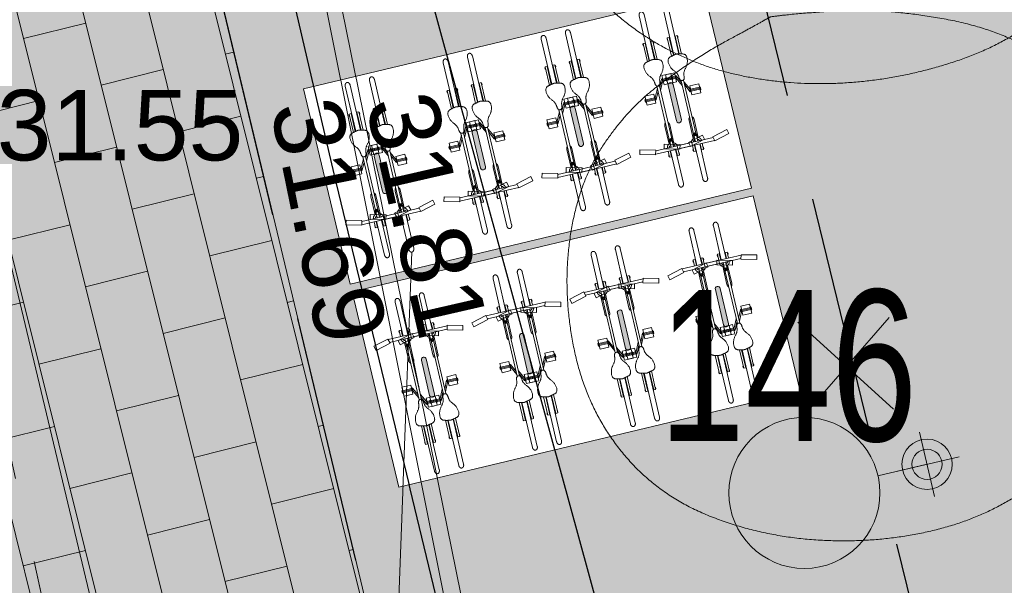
# Model space of a CAD drawing. Header units: metres. Extents: x 738076 to 738809, y 6589688 to 6590318.
# Tile 69 of 188: x 738424 to 738434, y 6589988 to 6589994. Entities that reach past the tile are written whole.
import ezdxf

# ---------------------------------------------------------------- set-up
doc = ezdxf.new("R2010")
doc.units = ezdxf.units.M
doc.linetypes.add('KATASTRIPIIR', pattern=[7, 4, -0.9999999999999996, 0.9999999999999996, -0.9999999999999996])
doc.linetypes.add('Kriipsjoon', pattern=[3.527298, 2.4692356, -1.0580624])
for name, color, linetype, lineweight in [('_DE (2D)', 7, 'Continuous', 5), ('_GE (2D)', 7, 'Continuous', 5), ('_MA-joon kool (2D)', 7, 'Continuous', 5), ('_MA-pind kool (2D)', 7, 'Continuous', 5), ('_MA-v2ikevorm kool (2D)', 7, 'Continuous', 5), ('MA-MA  TEKST kool', 7, 'Continuous', 9), ('None', 7, 'Continuous', 5)]:
    doc.layers.add(name, color=color, linetype=linetype, lineweight=lineweight)
for name, color, linetype, lineweight, true_color in [('DE-MA dendro Puittaim III', 7, 'Continuous', 18, 0x33cc00), ('DE-MA dendro Puunumber', 250, 'Continuous', 5, 0x333333), ('GE-korgus-EH2000', 7, 'Continuous', 5, 0x888888), ('GE-KTRASS', 7, 'Continuous', 5, 0x888888), ('GE-MPKAABEL', 7, 'Continuous', 5, 0x888888), ('GE-PIIR', 7, 'Continuous', 18, 0xcc6600), ('GE-TEE', 7, 'Continuous', 5, 0x888888), ('GE-VTRASS', 7, 'Continuous', 5, 0x888888), ('MA-haljastus murukate', 7, 'Continuous', 5, 0xb9ceac), ('MA-jalgrattahoidja', 7, 'Continuous', 5, 0x888888), ('MA-MA likvideeritav objekt', 1, 'Continuous', 9, 0xff0000), ('MA-playtop kate', 7, 'Continuous', 5, 0x888888), ('MA-tee graniitplaat 300xvaba mm. helehall', 7, 'Continuous', 5, 0x636466), ('MA-teraslehest katendiääris 4x100', 7, 'Kriipsjoon', 25, 0x6c3f99), ('MA-teraslehest katendiääris 4x50', 6, 'Kriipsjoon', 25, 0xff00ff), ('MA-välisvalgusti', 7, 'Continuous', 5, 0x888888)]:
    doc.layers.add(name, color=color, linetype=linetype, lineweight=lineweight, true_color=true_color)
doc.styles.add('Arial', font='Arial')
doc.styles.add('Swis721 LtCn BT', font='Swis721 LtCn BT')
doc.linetypes.add('-K-', pattern='A,10,-0.8000000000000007,-1.308667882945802,["K",Arial,S=1.4,R=0,X=-1.308667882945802,Y=-0.6999999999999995],-0.8913321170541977,10,-3', length=26)
doc.linetypes.add('-V-', pattern='A,10,-0.8000000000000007,-1.308667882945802,["V",Arial,S=1.4,R=0,X=-1.308667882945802,Y=-0.6999999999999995],-0.8913321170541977,10,-3', length=26)
doc.linetypes.add('MP_KBL', pattern='A,0,[1,MP_KBL.shx,S=1,R=0,X=0,Y=-0.5000000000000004],-18.999', length=18.999)
pattern_1 = [(104, (0, 0), (-0.6161377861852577, -0.153620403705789), []), (-166, (0, 0), (0.3072408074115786, -1.232275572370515), [0.6349999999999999, -0.6349999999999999]), (-166, (-0.7697581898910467, 0.4625173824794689), (0.3072408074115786, -1.232275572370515), [0.6349999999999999, -0.6349999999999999])]

# ---------------------------------------------------------------- blocks, each defined once
blk = doc.blocks.new('Hardscape (2D)-6')
at = {"layer": 'MA-haljastus murukate', "color": 0, "flags": 1}
for tag in ['instanceID', 'prm0_value', 'prm1_value', 'prm2_value', 'prm3_value', 'prm4_value', 'prm5_value', 'prm6_value', 'prm7_value', 'prm8_value', 'prm0_name', 'prm0_type', 'prm2_name', 'prm2_type', 'prm3_name', 'prm3_type', 'prm6_name', 'prm6_type', 'prm8_name', 'prm8_type', 'prm1_name', 'prm1_type', 'prm4_name', 'prm4_type', 'prm5_name', 'prm5_type', 'prm7_name', 'prm7_type', 'IFC_UUID']:
    blk.add_attdef(tag, (-2153991.979184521, -6234753.477784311), '', height=0.00018, dxfattribs=at)
at = {"color": 255, "linetype": 'Continuous', "lineweight": 5, "transparency": 33554687}
blk.add_wipeout([(3.152624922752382, -13.1218456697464), (15.134775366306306, -15.614585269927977), (13.178311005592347, -7.186964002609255), (7.988109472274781, -2.8474138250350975), (7.470109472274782, -2.621413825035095), (6.918109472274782, -2.608413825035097), (5.395507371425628, -2.926060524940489), (5.27759164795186, -2.362190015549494), (0.8669124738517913, -3.28005040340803), (0.31253827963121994, -0.6322218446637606), (-7.0606809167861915, 0.9016234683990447), (-9.269709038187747, -9.720052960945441), (1.3575827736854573, -11.930785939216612), (2.4617187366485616, -6.623199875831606), (4.419798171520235, -7.030538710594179)], dxfattribs=at).dxf.layer = 'None'
blk = doc.blocks.new('Hardscape (2D)-49')
at = {"layer": 'MA-playtop kate', "color": 157, "transparency": 33554687}
blk.add_solid([(-0.01595075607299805, 0.06538424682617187), (-5.199694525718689, -1.158353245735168), (-5.459456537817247, 22.37931603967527), (-11.12315632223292, 23.55720892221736)], dxfattribs=at)
blk.add_solid([(-0.01595075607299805, 0.06538424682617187), (-5.199694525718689, -1.158353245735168), (-5.459456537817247, 22.37931603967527), (-11.12315632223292, 23.55720892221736)], dxfattribs=at)
at = {"layer": 'MA-playtop kate', "color": 0, "flags": 1}
for tag in ['instanceID', 'prm0_value', 'prm1_value', 'prm2_value', 'prm3_value', 'prm4_value', 'prm5_value', 'prm6_value', 'prm7_value', 'prm8_value', 'prm0_name', 'prm0_type', 'prm2_name', 'prm2_type', 'prm3_name', 'prm3_type', 'prm6_name', 'prm6_type', 'prm8_name', 'prm8_type', 'prm1_name', 'prm1_type', 'prm4_name', 'prm4_type', 'prm5_name', 'prm5_type', 'prm7_name', 'prm7_type', 'IFC_UUID']:
    blk.add_attdef(tag, (-2153990.214626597, -6234773.483610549), '', height=0.00018, dxfattribs=at)
blk = doc.blocks.new('Hardscape (2D)-50')
at = {"layer": 'MA-tee graniitplaat 300xvaba mm. helehall', "linetype": 'Continuous', "lineweight": 0, "true_color": 0xeeeeee, "transparency": 33554687}
blk.add_hatch(color=7, dxfattribs=at).paths.add_polyline_path([(0.01972210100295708, -0.01577983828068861), (1.6919838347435, 0.3844484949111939), (5.555993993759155, -15.76042632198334), (9.30541647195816, -14.85312827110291), (3.381915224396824, 9.862598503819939), (-2.644545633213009, 11.11624769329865)])
blk.add_hatch(color=7, dxfattribs=at).paths.add_polyline_path([(0.01972210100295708, -0.01577983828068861), (1.6919838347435, 0.3844484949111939), (5.555993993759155, -15.76042632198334), (9.30541647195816, -14.85312827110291), (3.381915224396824, 9.862598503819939), (-2.644545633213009, 11.11624769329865)])
at = {"layer": 'MA-tee graniitplaat 300xvaba mm. helehall', "linetype": 'Continuous', "lineweight": 5, "true_color": 0x636466, "transparency": 33554687}
h = blk.add_hatch(dxfattribs=at)
h.set_pattern_fill('graniitplaat 300xvaba_ helehall', color=251, style=0, pattern_type=2)
h.set_pattern_definition(pattern_1)
h.paths.add_polyline_path([(0.01972210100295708, -0.01577983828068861), (1.6919838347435, 0.3844484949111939), (5.555993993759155, -15.76042632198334), (9.30541647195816, -14.85312827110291), (3.381915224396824, 9.862598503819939), (-2.644545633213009, 11.11624769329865)])
h = blk.add_hatch(dxfattribs=at)
h.set_pattern_fill('graniitplaat 300xvaba_ helehall', color=251, style=0, pattern_type=2)
h.set_pattern_definition(pattern_1)
h.paths.add_polyline_path([(0.01972210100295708, -0.01577983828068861), (1.6919838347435, 0.3844484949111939), (5.555993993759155, -15.76042632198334), (9.30541647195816, -14.85312827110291), (3.381915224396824, 9.862598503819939), (-2.644545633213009, 11.11624769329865)])
at = {"layer": 'MA-tee graniitplaat 300xvaba mm. helehall', "transparency": 33554687, "flags": 128}
blk.add_lwpolyline([(0.01972210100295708, -0.01577983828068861), (1.6919838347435, 0.3844484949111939), (5.555993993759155, -15.76042632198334), (9.30541647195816, -14.85312827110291), (3.381915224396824, 9.862598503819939), (-2.644545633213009, 11.11624769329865)], close=True, dxfattribs=at)
blk.add_lwpolyline([(0.01972210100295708, -0.01577983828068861), (1.6919838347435, 0.3844484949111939), (5.555993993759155, -15.76042632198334), (9.30541647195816, -14.85312827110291), (3.381915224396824, 9.862598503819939), (-2.644545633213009, 11.11624769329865)], close=True, dxfattribs=at)
at = {"layer": 'MA-tee graniitplaat 300xvaba mm. helehall', "color": 0, "flags": 1}
for tag in ['instanceID', 'prm0_value', 'prm1_value', 'prm2_value', 'prm3_value', 'prm4_value', 'prm5_value', 'prm6_value', 'prm7_value', 'prm8_value', 'prm0_name', 'prm0_type', 'prm2_name', 'prm2_type', 'prm3_name', 'prm3_type', 'prm6_name', 'prm6_type', 'prm8_name', 'prm8_type', 'prm1_name', 'prm1_type', 'prm4_name', 'prm4_type', 'prm5_name', 'prm5_type', 'prm7_name', 'prm7_type', 'IFC_UUID']:
    blk.add_attdef(tag, (-2153996.241126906, -6234774.3909086), '', height=0.00018, dxfattribs=at)
blk = doc.blocks.new('Hardscape (2D)-51')
at = {"layer": 'MA-haljastus murukate', "color": 254, "true_color": 0xd9e6cf, "transparency": 33554687}
blk.add_solid([(-8.991887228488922, -1.699746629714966), (-12.52772280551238, 13.53397499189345), (-24.06044371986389, -5.248113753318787), (-29.50400103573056, 17.06574440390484)], dxfattribs=at)
blk.add_solid([(-8.991887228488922, -1.699746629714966), (-12.52772280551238, 13.53397499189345), (-24.06044371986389, -5.248113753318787), (-29.50400103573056, 17.06574440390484)], dxfattribs=at)
at = {"layer": 'MA-haljastus murukate', "color": 0, "flags": 1}
for tag in ['instanceID', 'prm0_value', 'prm1_value', 'prm2_value', 'prm3_value', 'prm4_value', 'prm5_value', 'prm6_value', 'prm7_value', 'prm8_value', 'prm0_name', 'prm0_type', 'prm2_name', 'prm2_type', 'prm3_name', 'prm3_type', 'prm6_name', 'prm6_type', 'prm8_name', 'prm8_type', 'prm1_name', 'prm1_type', 'prm4_name', 'prm4_type', 'prm5_name', 'prm5_type', 'prm7_name', 'prm7_type', 'IFC_UUID']:
    blk.add_attdef(tag, (-2153984.550978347, -6234772.259873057), '', height=0.00018, dxfattribs=at)
blk = doc.blocks.new('MA-pind kool (2D)')
at = {"layer": 'MA-haljastus murukate'}
blk.add_blockref('Hardscape (2D)-6', (-2153982.709475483, -6234737.863199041, -0.2), dxfattribs=at)
at = {"layer": 'MA-haljastus murukate', "transparency": 33554687}
blk.add_blockref('Hardscape (2D)-51', (-2153955.046977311, -6234767.011759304), dxfattribs=at)
at = {"layer": 'MA-playtop kate', "color": 7, "transparency": 33554687}
blk.add_blockref('Hardscape (2D)-49', (-2153979.091470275, -6234772.325257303, -0.2), dxfattribs=at)
at = {"layer": 'MA-tee graniitplaat 300xvaba mm. helehall', "transparency": 33554687}
blk.add_blockref('Hardscape (2D)-50', (-2153993.596581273, -6234758.630482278), dxfattribs=at)
blk = doc.blocks.new('jalgratta varikatus (2D)')
at = {"layer": 'MA-jalgrattahoidja', "transparency": 33554687, "flags": 128}
for points in [[(-2.056173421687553, 1.116214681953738), (2.038826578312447, 1.116214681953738), (2.038826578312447, -0.8786274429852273), (-2.056173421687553, -0.8786274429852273)], [(-2.056173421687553, -0.955570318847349), (2.038826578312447, -0.955570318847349), (2.038826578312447, -2.950412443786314), (-2.056173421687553, -2.950412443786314)]]:
    blk.add_lwpolyline(points, close=True, dxfattribs=at)
at = {"color": 255, "transparency": 33554559}
for points in [[(-2.056173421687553, 1.1162146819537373), (2.038826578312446, 1.1162146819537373), (2.038826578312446, -0.8786274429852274), (-2.056173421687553, -0.8786274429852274)], [(-2.056173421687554, -0.9555703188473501), (2.0388265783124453, -0.9555703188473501), (2.0388265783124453, -2.9504124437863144), (-2.056173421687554, -2.9504124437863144)]]:
    blk.add_wipeout(points, dxfattribs=at).dxf.layer = 'MA-jalgrattahoidja'
at = {"layer": 'MA-jalgrattahoidja', "transparency": 33554559, "flags": 128}
for points in [[(-2.056173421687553, 1.116214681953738), (2.038826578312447, 1.116214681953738), (2.038826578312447, -0.8786274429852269), (-2.056173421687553, -0.8786274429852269)], [(-2.056173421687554, -0.955570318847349), (2.038826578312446, -0.955570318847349), (2.038826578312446, -2.950412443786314), (-2.056173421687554, -2.950412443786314)]]:
    blk.add_lwpolyline(points, close=True, dxfattribs=at)
blk = doc.blocks.new('rattahoidja kaar300 (2D)')
at = {"layer": 'MA-jalgrattahoidja', "linetype": 'Continuous', "lineweight": 0, "transparency": 33554687}
h = blk.add_hatch(color=233, dxfattribs=at)
edge = h.paths.add_edge_path()
edge.add_arc((1.867123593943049e-18, 0), 0.02499999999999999, 90.00000000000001, 270)
edge.add_line((0, -0.02499999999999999), (0.36, -0.02499999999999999))
edge.add_arc((0.36, 0), 0.02499999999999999, 270, 450)
edge.add_line((0.36, 0.02499999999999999), (0, 0.02499999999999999))
at = {"layer": 'MA-jalgrattahoidja'}
for p, q in [((-0.2791599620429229, 0.3017262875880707), (-0.2405298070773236, 0.4533891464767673)), ((-0.2405298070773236, 0.4533891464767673), (-0.1958633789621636, 0.4420121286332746)), ((-0.2344935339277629, 0.2903492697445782), (-0.1958633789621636, 0.4420121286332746)), ((-0.2791599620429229, 0.3017262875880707), (-0.2344935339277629, 0.2903492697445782)), ((-0.2740263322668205, 0.3004186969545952), (-0.2740263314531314, -0.05324372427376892)), ((-0.2791599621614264, 0.05455131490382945), (-0.2405298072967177, 0.2062141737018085)), ((-0.243041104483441, 0.2925264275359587), (-0.2430411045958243, -0.04535145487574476)), ((-0.2405298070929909, 0.206214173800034), (-0.1958633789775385, 0.194837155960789)), ((0.2177641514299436, 0.2735547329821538), (0.2177641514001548, 0.1839953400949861)), ((0.3103358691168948, 0.2735547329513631), (0.2177641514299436, 0.2735547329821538)), ((0.2475321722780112, 0.2799221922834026), (0.2640500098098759, 0.2799221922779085)), ((0.2475321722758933, 0.2735547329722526), (0.2475321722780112, 0.2799221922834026)), ((0.2538666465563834, 0.183995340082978), (0.2538666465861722, 0.2735547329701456)), ((0.25743843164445, 0.2831059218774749), (0.2640500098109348, 0.2831059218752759)), ((0.25743843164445, 0.2831059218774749), (0.257438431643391, 0.2799221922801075)), ((0.2706615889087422, 0.2831059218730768), (0.2640500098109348, 0.2831059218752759)), ((0.2805678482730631, 0.2799221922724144), (0.2640500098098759, 0.2799221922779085)), ((0.2640500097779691, 0.1839953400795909), (0.2640500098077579, 0.2735547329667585)), ((0.2706615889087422, 0.2831059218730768), (0.2706615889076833, 0.2799221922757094)), ((0.2742333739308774, 0.1839953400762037), (0.2742333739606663, 0.2735547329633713)), ((0.2805678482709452, 0.2735547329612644), (0.2805678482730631, 0.2799221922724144)), ((0.3103358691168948, 0.2735547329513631), (0.310335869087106, 0.1839953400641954)), ((-0.6186538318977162, 0.1485547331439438), (-0.2740263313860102, 0.1485547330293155)), ((-0.6186538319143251, 0.09862023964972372), (-0.2740263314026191, 0.09862023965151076)), ((-0.3357853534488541, 0.1535547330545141), (-0.3357853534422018, 0.1735547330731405)), ((-0.3357853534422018, 0.1735547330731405), (-0.2740263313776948, 0.1735547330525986)), ((-0.3357853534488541, 0.1535547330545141), (-0.2740263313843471, 0.1535547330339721)), ((-0.3306226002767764, 0.1755303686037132), (-0.311960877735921, 0.1755303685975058)), ((-0.3306226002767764, 0.1755303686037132), (-0.3306226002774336, 0.1735547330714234)), ((-0.327361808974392, 0.1775060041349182), (-0.3152216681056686, 0.1775060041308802)), ((-0.327361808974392, 0.1775060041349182), (-0.3273618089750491, 0.1755303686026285)), ((-0.3273618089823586, 0.1535547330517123), (-0.3273618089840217, 0.1485547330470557)), ((-0.3273618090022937, 0.09362023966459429), (-0.3273618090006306, 0.0986202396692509)), ((-0.3152216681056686, 0.1775060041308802), (-0.3152216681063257, 0.1755303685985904)), ((-0.3152216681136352, 0.1535547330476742), (-0.3152216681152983, 0.1485547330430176)), ((-0.3152216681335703, 0.09362023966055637), (-0.3152216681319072, 0.09862023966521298)), ((-0.311960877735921, 0.1755303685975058), (-0.3119608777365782, 0.1735547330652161)), ((-0.2430411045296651, 0.153554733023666), (-0.2389273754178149, 0.1535547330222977)), ((-0.2430411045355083, 0.1359873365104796), (-0.1802711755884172, 0.1359873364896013)), ((-0.2430411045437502, 0.1112079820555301), (-0.1803009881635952, 0.1112079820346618)), ((-0.2344935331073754, 0.04317429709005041), (-0.1958633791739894, 0.1948371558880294)), ((-0.2277686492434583, 0.1422710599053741), (-0.2277686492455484, 0.1359873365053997)), ((-0.2277686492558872, 0.1049039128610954), (-0.2277686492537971, 0.1111876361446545)), ((-0.207875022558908, 0.1485547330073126), (-0.02392964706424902, 0.1485547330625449)), ((-0.207875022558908, 0.1485547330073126), (-0.2078750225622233, 0.13858748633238)), ((-0.1718305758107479, 0.1385874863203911), (-0.2078750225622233, 0.13858748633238)), ((-0.2078750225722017, 0.1085874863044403), (-0.2078750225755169, 0.0986202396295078)), ((-0.1718305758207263, 0.1085874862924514), (-0.2078750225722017, 0.1085874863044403)), ((-0.2078750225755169, 0.0986202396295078), (-0.02392964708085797, 0.09862023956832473)), ((-0.1633899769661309, 0.1359873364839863), (0.3790065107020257, 0.1359873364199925)), ((-0.1633601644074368, 0.1112079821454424), (0.3789785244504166, 0.1112079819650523)), ((0.310335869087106, 0.1839953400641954), (0.2177641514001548, 0.1839953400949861)), ((0.2475321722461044, 0.1839953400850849), (0.2475321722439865, 0.1776278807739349)), ((0.2475321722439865, 0.1776278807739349), (0.2640500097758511, 0.1776278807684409)), ((0.2519876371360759, 0.1776278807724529), (0.2519876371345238, 0.1729613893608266)), ((0.2519876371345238, 0.1729613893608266), (0.3295778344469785, 0.1359873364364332)), ((0.2805678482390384, 0.1776278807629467), (0.2640500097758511, 0.1776278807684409)), ((0.276112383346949, 0.1776278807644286), (0.3595778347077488, 0.1359873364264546)), ((0.2805678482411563, 0.1839953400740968), (0.2805678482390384, 0.1776278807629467)), ((0.4129820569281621, 0.06948158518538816), (0.3295778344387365, 0.1112079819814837)), ((0.4371068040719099, 0.07414807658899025), (0.3595778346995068, 0.1112079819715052)), ((0.6364367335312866, 0.1735547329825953), (0.8245097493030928, 0.1735547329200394)), ((0.6420826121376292, 0.153554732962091), (0.8245097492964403, 0.1535547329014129)), ((0.6431459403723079, 0.1485547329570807), (1.101939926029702, 0.1485547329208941)), ((0.643159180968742, 0.09862023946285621), (1.101939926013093, 0.09862023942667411)), ((0.8006852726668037, 0.1755303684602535), (0.8006852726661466, 0.1735547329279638)), ((0.8193469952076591, 0.1755303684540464), (0.8006852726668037, 0.1755303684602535)), ((0.8039460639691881, 0.1775060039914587), (0.803946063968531, 0.175530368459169)), ((0.8160862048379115, 0.1775060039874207), (0.8039460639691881, 0.1775060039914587)), ((0.8039460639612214, 0.1535547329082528), (0.8039460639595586, 0.1485547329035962)), ((0.8039460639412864, 0.09362023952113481), (0.8039460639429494, 0.09862023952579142)), ((0.8160862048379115, 0.1775060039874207), (0.8160862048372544, 0.175530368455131)), ((0.8160862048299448, 0.1535547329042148), (0.816086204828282, 0.1485547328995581)), ((0.8160862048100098, 0.09362023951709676), (0.8160862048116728, 0.09862023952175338)), ((0.8193469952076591, 0.1755303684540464), (0.819346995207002, 0.1735547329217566)), ((0.8245097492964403, 0.1535547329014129), (0.8245097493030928, 0.1735547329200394)), ((-0.3357853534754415, 0.07362023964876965), (-0.3357853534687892, 0.0936202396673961)), ((-0.3357853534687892, 0.0936202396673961), (-0.2740263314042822, 0.09362023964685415)), ((-0.3357853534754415, 0.07362023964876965), (-0.2740263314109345, 0.0736202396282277)), ((-0.3306226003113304, 0.07164460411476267), (-0.3306226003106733, 0.07362023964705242)), ((-0.3306226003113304, 0.07164460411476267), (-0.311960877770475, 0.0716446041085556)), ((-0.3273618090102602, 0.06966896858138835), (-0.3273618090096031, 0.0716446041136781)), ((-0.3273618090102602, 0.06966896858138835), (-0.3152216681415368, 0.06966896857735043)), ((-0.3152216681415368, 0.06966896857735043), (-0.3152216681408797, 0.07164460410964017)), ((-0.311960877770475, 0.0716446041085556), (-0.3119608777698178, 0.07362023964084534)), ((-0.2791599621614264, 0.05455131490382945), (-0.2344935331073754, 0.04317429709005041)), ((-0.2430411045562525, 0.07362023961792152), (-0.2740263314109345, 0.0736202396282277)), ((-0.2740263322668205, -0.3004186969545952), (-0.2740263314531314, 0.05324372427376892)), ((-0.2430411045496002, 0.09362023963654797), (-0.2389273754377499, 0.09362023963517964)), ((-0.243041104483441, -0.2925264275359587), (-0.2430411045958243, 0.04535145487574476)), ((0.4711101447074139, 0.06311412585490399), (0.3785384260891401, 0.0631141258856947)), ((0.3785384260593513, -0.02644526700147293), (0.3785384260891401, 0.0631141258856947)), ((0.4711101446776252, 0.02644526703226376), (0.3785384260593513, 0.02644526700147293)), ((0.3785384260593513, 0.02644526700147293), (0.3785384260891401, -0.0631141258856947)), ((0.4083064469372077, 0.06948158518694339), (0.424824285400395, 0.06948158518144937)), ((0.4083064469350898, 0.06311412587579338), (0.4083064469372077, 0.06948158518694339)), ((0.408306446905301, 0.02644526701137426), (0.4083064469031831, 0.03281272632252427)), ((0.4083064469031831, 0.03281272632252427), (0.4248242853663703, 0.0328127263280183)), ((0.4146409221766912, 0.06311412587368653), (0.4146409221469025, -0.02644526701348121)), ((0.4146409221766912, -0.06311412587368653), (0.4146409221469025, 0.02644526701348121)), ((0.4182127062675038, 0.0359964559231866), (0.4182127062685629, 0.03281272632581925)), ((0.4182127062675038, 0.0359964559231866), (0.4248242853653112, 0.03599645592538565)), ((0.4413421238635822, 0.06948158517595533), (0.424824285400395, 0.06948158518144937)), ((0.424824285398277, 0.06311412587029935), (0.4248242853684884, -0.02644526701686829)), ((0.4314358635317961, 0.0359964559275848), (0.4248242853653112, 0.03599645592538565)), ((0.4413421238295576, 0.03281272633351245), (0.4248242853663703, 0.0328127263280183)), ((0.424824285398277, -0.06311412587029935), (0.4248242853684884, 0.02644526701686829)), ((0.4314358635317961, 0.0359964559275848), (0.4314358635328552, 0.03281272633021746)), ((0.4350076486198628, 0.06311412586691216), (0.4350076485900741, -0.02644526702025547)), ((0.4350076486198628, -0.06311412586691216), (0.4350076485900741, 0.02644526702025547)), ((0.4371068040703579, 0.06948158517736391), (0.4371068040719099, 0.07414807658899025)), ((0.4413421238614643, 0.06311412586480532), (0.4413421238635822, 0.06948158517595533)), ((0.4413421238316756, 0.02644526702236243), (0.4413421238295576, 0.03281272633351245)), ((0.4711101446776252, -0.02644526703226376), (0.4711101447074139, 0.06311412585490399)), ((0.4711101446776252, 0.02644526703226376), (0.4711101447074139, -0.06311412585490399)), ((0.6364598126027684, 0.07362023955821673), (0.8245097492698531, 0.0736202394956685)), ((0.6420972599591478, 0.09362023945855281), (0.8245097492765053, 0.09362023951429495)), ((0.8006852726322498, 0.07164460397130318), (0.8006852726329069, 0.07362023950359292)), ((0.8193469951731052, 0.07164460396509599), (0.8006852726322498, 0.07164460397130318)), ((0.8039460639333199, 0.06966896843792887), (0.803946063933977, 0.07164460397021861)), ((0.8160862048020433, 0.06966896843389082), (0.8039460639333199, 0.06966896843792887)), ((0.8160862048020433, 0.06966896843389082), (0.8160862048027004, 0.07164460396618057)), ((0.8193469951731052, 0.07164460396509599), (0.8193469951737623, 0.07362023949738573)), ((0.8245097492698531, 0.0736202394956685), (0.8245097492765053, 0.09362023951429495)), ((-0.3357853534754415, -0.07362023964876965), (-0.3357853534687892, -0.0936202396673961)), ((-0.3357853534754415, -0.07362023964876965), (-0.2740263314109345, -0.0736202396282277)), ((-0.3357853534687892, -0.0936202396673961), (-0.2740263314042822, -0.09362023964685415)), ((-0.3306226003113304, -0.07164460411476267), (-0.3306226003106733, -0.07362023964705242)), ((-0.3306226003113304, -0.07164460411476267), (-0.311960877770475, -0.0716446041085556)), ((-0.3273618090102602, -0.06966896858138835), (-0.3273618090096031, -0.0716446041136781)), ((-0.3273618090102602, -0.06966896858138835), (-0.3152216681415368, -0.06966896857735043)), ((-0.3273618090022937, -0.09362023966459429), (-0.3273618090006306, -0.0986202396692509)), ((-0.3152216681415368, -0.06966896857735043), (-0.3152216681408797, -0.07164460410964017)), ((-0.3152216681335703, -0.09362023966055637), (-0.3152216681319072, -0.09862023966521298)), ((-0.311960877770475, -0.0716446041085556), (-0.3119608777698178, -0.07362023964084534)), ((-0.2791599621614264, -0.05455131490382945), (-0.2344935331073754, -0.04317429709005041)), ((-0.2791599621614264, -0.05455131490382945), (-0.2405298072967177, -0.2062141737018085)), ((-0.2430411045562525, -0.07362023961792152), (-0.2740263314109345, -0.0736202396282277)), ((-0.2430411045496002, -0.09362023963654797), (-0.2389273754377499, -0.09362023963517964)), ((-0.2344935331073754, -0.04317429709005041), (-0.1958633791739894, -0.1948371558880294)), ((0.4129820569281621, -0.06948158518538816), (0.3295778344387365, -0.1112079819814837)), ((0.4371068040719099, -0.07414807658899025), (0.3595778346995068, -0.1112079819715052)), ((0.4711101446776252, -0.02644526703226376), (0.3785384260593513, -0.02644526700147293)), ((0.4711101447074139, -0.06311412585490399), (0.3785384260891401, -0.0631141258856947)), ((0.408306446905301, -0.02644526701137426), (0.4083064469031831, -0.03281272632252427)), ((0.4083064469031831, -0.03281272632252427), (0.4248242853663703, -0.0328127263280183)), ((0.4083064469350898, -0.06311412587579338), (0.4083064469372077, -0.06948158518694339)), ((0.4083064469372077, -0.06948158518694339), (0.424824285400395, -0.06948158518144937)), ((0.4182127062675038, -0.0359964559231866), (0.4182127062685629, -0.03281272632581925)), ((0.4182127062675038, -0.0359964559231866), (0.4248242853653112, -0.03599645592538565)), ((0.4413421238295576, -0.03281272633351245), (0.4248242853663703, -0.0328127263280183)), ((0.4314358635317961, -0.0359964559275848), (0.4248242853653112, -0.03599645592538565)), ((0.4413421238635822, -0.06948158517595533), (0.424824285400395, -0.06948158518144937)), ((0.4314358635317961, -0.0359964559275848), (0.4314358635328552, -0.03281272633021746)), ((0.4371068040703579, -0.06948158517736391), (0.4371068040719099, -0.07414807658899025)), ((0.4413421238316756, -0.02644526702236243), (0.4413421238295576, -0.03281272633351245)), ((0.4413421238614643, -0.06311412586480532), (0.4413421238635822, -0.06948158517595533)), ((0.6364598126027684, -0.07362023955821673), (0.8245097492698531, -0.0736202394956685)), ((0.6420972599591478, -0.09362023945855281), (0.8245097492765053, -0.09362023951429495)), ((0.8193469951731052, -0.07164460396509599), (0.8006852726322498, -0.07164460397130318)), ((0.8006852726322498, -0.07164460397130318), (0.8006852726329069, -0.07362023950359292)), ((0.8160862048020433, -0.06966896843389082), (0.8039460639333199, -0.06966896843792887)), ((0.8039460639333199, -0.06966896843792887), (0.803946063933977, -0.07164460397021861)), ((0.8039460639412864, -0.09362023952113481), (0.8039460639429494, -0.09862023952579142)), ((0.8160862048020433, -0.06966896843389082), (0.8160862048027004, -0.07164460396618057)), ((0.8160862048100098, -0.09362023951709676), (0.8160862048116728, -0.09862023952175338)), ((0.8193469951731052, -0.07164460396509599), (0.8193469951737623, -0.07362023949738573)), ((0.8245097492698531, -0.0736202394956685), (0.8245097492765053, -0.09362023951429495)), ((-0.6186538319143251, -0.09862023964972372), (-0.2740263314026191, -0.09862023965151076)), ((-0.6186538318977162, -0.1485547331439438), (-0.2740263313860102, -0.1485547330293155)), ((-0.3357853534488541, -0.1535547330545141), (-0.3357853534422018, -0.1735547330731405)), ((-0.3357853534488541, -0.1535547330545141), (-0.2740263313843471, -0.1535547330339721)), ((-0.3357853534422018, -0.1735547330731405), (-0.2740263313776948, -0.1735547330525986)), ((-0.3306226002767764, -0.1755303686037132), (-0.3306226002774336, -0.1735547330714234)), ((-0.3306226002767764, -0.1755303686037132), (-0.311960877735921, -0.1755303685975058)), ((-0.3273618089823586, -0.1535547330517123), (-0.3273618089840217, -0.1485547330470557)), ((-0.327361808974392, -0.1775060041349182), (-0.3273618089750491, -0.1755303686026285)), ((-0.327361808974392, -0.1775060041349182), (-0.3152216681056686, -0.1775060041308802)), ((-0.3152216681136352, -0.1535547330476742), (-0.3152216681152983, -0.1485547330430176)), ((-0.3152216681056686, -0.1775060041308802), (-0.3152216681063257, -0.1755303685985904)), ((-0.311960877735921, -0.1755303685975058), (-0.3119608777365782, -0.1735547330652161)), ((-0.2430411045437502, -0.1112079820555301), (-0.1803009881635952, -0.1112079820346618)), ((-0.2430411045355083, -0.1359873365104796), (-0.1802711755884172, -0.1359873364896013)), ((-0.2430411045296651, -0.153554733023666), (-0.2389273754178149, -0.1535547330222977)), ((-0.2405298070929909, -0.206214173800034), (-0.1958633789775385, -0.194837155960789)), ((-0.2277686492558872, -0.1049039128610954), (-0.2277686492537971, -0.1111876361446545)), ((-0.2277686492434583, -0.1422710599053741), (-0.2277686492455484, -0.1359873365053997)), ((-0.2078750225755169, -0.0986202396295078), (-0.02392964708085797, -0.09862023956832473)), ((-0.2078750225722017, -0.1085874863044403), (-0.2078750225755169, -0.0986202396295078)), ((-0.1718305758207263, -0.1085874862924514), (-0.2078750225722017, -0.1085874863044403)), ((-0.207875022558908, -0.1485547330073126), (-0.2078750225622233, -0.13858748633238)), ((-0.1718305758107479, -0.1385874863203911), (-0.2078750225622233, -0.13858748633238)), ((-0.207875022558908, -0.1485547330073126), (-0.02392964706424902, -0.1485547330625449)), ((-0.1633899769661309, -0.1359873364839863), (0.3790065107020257, -0.1359873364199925)), ((-0.1633601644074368, -0.1112079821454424), (0.3789785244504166, -0.1112079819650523)), ((0.2177641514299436, -0.2735547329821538), (0.2177641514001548, -0.1839953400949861)), ((0.310335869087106, -0.1839953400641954), (0.2177641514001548, -0.1839953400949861)), ((0.2475321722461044, -0.1839953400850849), (0.2475321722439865, -0.1776278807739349)), ((0.2475321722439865, -0.1776278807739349), (0.2640500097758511, -0.1776278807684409)), ((0.2519876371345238, -0.1729613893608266), (0.3295778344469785, -0.1359873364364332)), ((0.2519876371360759, -0.1776278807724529), (0.2519876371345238, -0.1729613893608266)), ((0.2538666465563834, -0.183995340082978), (0.2538666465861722, -0.2735547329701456)), ((0.2805678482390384, -0.1776278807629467), (0.2640500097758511, -0.1776278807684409)), ((0.2640500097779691, -0.1839953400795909), (0.2640500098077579, -0.2735547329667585)), ((0.2742333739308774, -0.1839953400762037), (0.2742333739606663, -0.2735547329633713)), ((0.276112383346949, -0.1776278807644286), (0.3595778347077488, -0.1359873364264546)), ((0.2805678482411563, -0.1839953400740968), (0.2805678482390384, -0.1776278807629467)), ((0.3103358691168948, -0.2735547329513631), (0.310335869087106, -0.1839953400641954)), ((0.6364367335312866, -0.1735547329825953), (0.8245097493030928, -0.1735547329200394)), ((0.6420826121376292, -0.153554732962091), (0.8245097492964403, -0.1535547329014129)), ((0.6431459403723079, -0.1485547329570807), (1.101939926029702, -0.1485547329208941)), ((0.643159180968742, -0.09862023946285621), (1.101939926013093, -0.09862023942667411)), ((0.8006852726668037, -0.1755303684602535), (0.8006852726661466, -0.1735547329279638)), ((0.8193469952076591, -0.1755303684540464), (0.8006852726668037, -0.1755303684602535)), ((0.8039460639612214, -0.1535547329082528), (0.8039460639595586, -0.1485547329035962)), ((0.8039460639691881, -0.1775060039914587), (0.803946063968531, -0.175530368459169)), ((0.8160862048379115, -0.1775060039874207), (0.8039460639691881, -0.1775060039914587)), ((0.8160862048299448, -0.1535547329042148), (0.816086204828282, -0.1485547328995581)), ((0.8160862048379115, -0.1775060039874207), (0.8160862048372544, -0.175530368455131)), ((0.8193469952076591, -0.1755303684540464), (0.819346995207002, -0.1735547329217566)), ((0.8245097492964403, -0.1535547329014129), (0.8245097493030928, -0.1735547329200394)), ((-0.2791599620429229, -0.3017262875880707), (-0.2344935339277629, -0.2903492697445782)), ((-0.2344935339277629, -0.2903492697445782), (-0.1958633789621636, -0.4420121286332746)), ((0.3103358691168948, -0.2735547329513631), (0.2177641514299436, -0.2735547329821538)), ((0.2475321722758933, -0.2735547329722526), (0.2475321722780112, -0.2799221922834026)), ((0.2475321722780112, -0.2799221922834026), (0.2640500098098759, -0.2799221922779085)), ((0.25743843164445, -0.2831059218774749), (0.257438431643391, -0.2799221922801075)), ((0.25743843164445, -0.2831059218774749), (0.2640500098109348, -0.2831059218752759)), ((0.2805678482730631, -0.2799221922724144), (0.2640500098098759, -0.2799221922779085)), ((0.2706615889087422, -0.2831059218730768), (0.2640500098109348, -0.2831059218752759)), ((0.2706615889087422, -0.2831059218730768), (0.2706615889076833, -0.2799221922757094)), ((0.2805678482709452, -0.2735547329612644), (0.2805678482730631, -0.2799221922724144)), ((-0.2791599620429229, -0.3017262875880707), (-0.2405298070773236, -0.4533891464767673)), ((-0.2405298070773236, -0.4533891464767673), (-0.1958633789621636, -0.4420121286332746))]:
    blk.add_line(p, q, dxfattribs=at)
at = {"layer": 'MA-jalgrattahoidja', "flags": 128}
for points in [[(-0.1667772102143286, 0.1185341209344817), (-0.1768839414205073, 0.1185341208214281), (-0.1768839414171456, 0.1286408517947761), (-0.166777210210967, 0.1286408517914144)], [(-0.1667772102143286, -0.1185341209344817), (-0.1768839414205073, -0.1185341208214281), (-0.1768839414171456, -0.1286408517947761), (-0.166777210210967, -0.1286408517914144)]]:
    blk.add_lwpolyline(points, close=True, dxfattribs=at)
at = {"layer": 'MA-jalgrattahoidja', "transparency": 33554687, "flags": 128}
blk.add_lwpolyline([(-4.592425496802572e-18, 0.02499999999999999, 0.9999999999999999), (0, -0.02499999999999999), (0.36, -0.02499999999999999, 0.9999999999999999), (0.36, 0.02499999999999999)], format="xyb", close=True, dxfattribs=at)
at = {"layer": 'MA-jalgrattahoidja'}
for centre, radius in [((-0.1718305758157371, 0.1235874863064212), 0.01499999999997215), ((-0.1718305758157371, 0.1235874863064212), 0.009740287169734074), ((-0.1718305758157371, -0.1235874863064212), 0.01499999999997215), ((-0.1718305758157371, -0.1235874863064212), 0.009740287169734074)]:
    blk.add_circle(centre, radius, dxfattribs=at)
for points in [[(0.6473960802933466, 0.123554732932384), (0.6439173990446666, 0.1461473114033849), (0.6244679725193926, 0.2233296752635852), (0.5262600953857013, 0.2139994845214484), (0.4568425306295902, 0.1512149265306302), (0.3784469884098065, 0.1480056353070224), (0.377396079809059, 0.1235547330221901)], [(-0.618653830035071, 0.1485547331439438), (-0.6303865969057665, 0.1483940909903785), (-0.6507447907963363, 0.1351839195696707), (-0.6512917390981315, 0.1235874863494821)], [(-0.61865383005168, 0.09862023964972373), (-0.6303865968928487, 0.09878088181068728), (-0.6507447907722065, 0.1119910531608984), (-0.6512917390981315, 0.1235874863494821)], [(-0.207875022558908, 0.1485547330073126), (-0.2120008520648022, 0.1598698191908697), (-0.2314078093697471, 0.1727349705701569), (-0.2430411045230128, 0.1735547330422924)], [(-0.2078750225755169, 0.09862023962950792), (-0.2120008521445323, 0.08730515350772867), (-0.2314078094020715, 0.07444000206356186), (-0.2430411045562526, 0.07362023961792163)], [(-0.2277686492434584, 0.1422710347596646), (-0.2288042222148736, 0.1467441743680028), (-0.2346821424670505, 0.1527983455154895), (-0.2389273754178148, 0.1535547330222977)], [(-0.2277686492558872, 0.1049039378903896), (-0.2288042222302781, 0.1004307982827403), (-0.2346821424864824, 0.09437662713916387), (-0.2389273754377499, 0.09362023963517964)], [(-0.02392964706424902, 0.1485547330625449), (-0.01623185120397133, 0.1484493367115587), (-0.0008399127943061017, 0.1446268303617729), (0.003932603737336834, 0.1385874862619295)], [(-0.02392964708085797, 0.09862023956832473), (-0.0162318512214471, 0.09872563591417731), (-0.0008399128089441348, 0.1025481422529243), (0.003932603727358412, 0.1085874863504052)], [(0.6473960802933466, 0.123554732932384), (0.6439173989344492, 0.1009621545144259), (0.6244679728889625, 0.02377979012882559), (0.5262600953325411, 0.03310998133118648), (0.4568425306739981, 0.09589453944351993), (0.3784469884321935, 0.09910383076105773), (0.377396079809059, 0.1235547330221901)], [(1.101939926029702, 0.1485547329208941), (1.11367269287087, 0.1483940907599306), (1.134030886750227, 0.1351839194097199), (1.134577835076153, 0.123587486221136)], [(1.101939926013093, 0.09862023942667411), (1.113672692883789, 0.09878088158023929), (1.13403088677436, 0.1119910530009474), (1.134577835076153, 0.123587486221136)], [(-0.2078750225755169, -0.09862023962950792), (-0.2120008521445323, -0.08730515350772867), (-0.2314078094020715, -0.07444000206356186), (-0.2430411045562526, -0.07362023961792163)], [(-0.2277686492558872, -0.1049039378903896), (-0.2288042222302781, -0.1004307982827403), (-0.2346821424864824, -0.09437662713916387), (-0.2389273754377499, -0.09362023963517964)], [(0.6473960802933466, -0.123554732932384), (0.6439173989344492, -0.1009621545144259), (0.6244679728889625, -0.02377979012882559), (0.5262600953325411, -0.03310998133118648), (0.4568425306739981, -0.09589453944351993), (0.3784469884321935, -0.09910383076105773), (0.377396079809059, -0.1235547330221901)], [(-0.61865383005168, -0.09862023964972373), (-0.6303865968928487, -0.09878088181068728), (-0.6507447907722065, -0.1119910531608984), (-0.6512917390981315, -0.1235874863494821)], [(-0.618653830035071, -0.1485547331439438), (-0.6303865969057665, -0.1483940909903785), (-0.6507447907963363, -0.1351839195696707), (-0.6512917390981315, -0.1235874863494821)], [(-0.207875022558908, -0.1485547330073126), (-0.2120008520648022, -0.1598698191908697), (-0.2314078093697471, -0.1727349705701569), (-0.2430411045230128, -0.1735547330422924)], [(-0.2277686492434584, -0.1422710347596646), (-0.2288042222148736, -0.1467441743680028), (-0.2346821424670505, -0.1527983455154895), (-0.2389273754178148, -0.1535547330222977)], [(-0.02392964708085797, -0.09862023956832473), (-0.0162318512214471, -0.09872563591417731), (-0.0008399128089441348, -0.1025481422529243), (0.003932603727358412, -0.1085874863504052)], [(-0.02392964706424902, -0.1485547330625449), (-0.01623185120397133, -0.1484493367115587), (-0.0008399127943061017, -0.1446268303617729), (0.003932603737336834, -0.1385874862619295)], [(0.6473960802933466, -0.123554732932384), (0.6439173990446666, -0.1461473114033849), (0.6244679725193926, -0.2233296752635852), (0.5262600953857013, -0.2139994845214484), (0.4568425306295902, -0.1512149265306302), (0.3784469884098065, -0.1480056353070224), (0.377396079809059, -0.1235547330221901)], [(1.101939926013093, -0.09862023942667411), (1.113672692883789, -0.09878088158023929), (1.13403088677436, -0.1119910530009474), (1.134577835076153, -0.123587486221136)], [(1.101939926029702, -0.1485547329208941), (1.11367269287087, -0.1483940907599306), (1.134030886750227, -0.1351839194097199), (1.134577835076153, -0.123587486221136)]]:
    blk.add_open_spline(points, degree=2, dxfattribs=at)
blk = doc.blocks.new('NYX330 1-ne (2D)')
at = {"layer": 'MA-välisvalgusti', "linetype": 'Continuous', "lineweight": 0, "true_color": 0x7f007f, "transparency": 33554687}
h = blk.add_hatch(color=216, dxfattribs=at)
edge = h.paths.add_edge_path()
edge.add_arc((2.094224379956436, -8.131657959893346e-06), 1.249999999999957, 143.1301023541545, 216.8698976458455, ccw=False)
edge.add_arc((1.094224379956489, -8.131657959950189e-06), 0.75, 90, 180)
edge.add_arc((1.094224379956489, -8.131657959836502e-06), 0.75, 180, 270)
at = {"layer": 'MA-välisvalgusti', "linetype": 'Continuous', "transparency": 33554687}
for p, q in [((-0.1557756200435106, 0.3277802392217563), (-0.1557756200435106, -0.3277965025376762)), ((0.1720127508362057, -8.131657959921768e-06), (-0.4835639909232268, -8.131657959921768e-06)), ((0.3442243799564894, -8.131657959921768e-06), (-0.1557756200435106, -8.131657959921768e-06))]:
    blk.add_line(p, q, dxfattribs=at)
for centre, radius in [((1.094224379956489, -8.131657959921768e-06), 0.75), ((-0.1557756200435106, -8.131657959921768e-06), 0.25), ((-0.1557756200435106, -8.131657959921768e-06), 0.15)]:
    blk.add_circle(centre, radius, dxfattribs=at)
blk = doc.blocks.new('MA-v2ikevorm kool (2D)')
at = {"layer": 'MA-jalgrattahoidja', "color": 7, "transparency": 33554687, "rotation": 13.47759762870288}
blk.add_blockref('jalgratta varikatus (2D)', (-2153986.651316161, -6234752.304136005, -0.2198163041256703), dxfattribs=at)
at = {"layer": 'MA-jalgrattahoidja', "color": 7, "transparency": 33554687, "xscale": -1}
for p, rotation in [((-2153985.184405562, -6234752.01068504, -0.2489929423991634), 283.090734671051), ((-2153986.156709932, -6234752.244284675, -0.2290050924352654), 283.090734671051), ((-2153987.129067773, -6234752.477897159, -0.2090161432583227), 283.090734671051), ((-2153988.10137256, -6234752.711496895, -0.1890282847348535), 283.090734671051), ((-2153984.79851301, -6234753.684026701, -0.2276133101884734), 103.0907346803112), ((-2153985.770817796, -6234753.917626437, -0.2076254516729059), 103.0907346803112), ((-2153986.743175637, -6234754.151238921, -0.1876365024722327), 103.0907346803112), ((-2153987.715480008, -6234754.384838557, -0.1676486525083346), 103.0907346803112)]:
    blk.add_blockref('rattahoidja kaar300 (2D)', p, dxfattribs=dict(at, rotation=rotation))
at = {"layer": 'MA-välisvalgusti', "color": 7, "transparency": 33554687, "rotation": 193.1401514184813}
blk.add_blockref('NYX330 1-ne (2D)', (-2153982.873413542, -6234755.460052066, -0.2490688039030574), dxfattribs=at)
blk = doc.blocks.new('dendro')
at = {"layer": 'DE-MA dendro Puittaim III'}
for points in [[(2.308039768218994, -32.10865136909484), (1.931683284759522, -31.68425079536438), (0.6453055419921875, -31.10610934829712), (-0.798534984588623, -31.22434143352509), (-1.870380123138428, -31.67457056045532), (-2.647839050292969, -32.44785741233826), (-2.911914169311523, -33.51323773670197), (-2.694259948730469, -34.67326633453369), (-2.093967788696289, -35.68569073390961), (-1.198598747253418, -36.31453166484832), (-0.1169253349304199, -36.55607394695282), (1.045059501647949, -36.4708215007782), (2.134557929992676, -36.08011263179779), (2.902488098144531, -35.34528968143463), (3.150183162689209, -34.27057763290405), (2.940410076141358, -33.09254710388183), (2.496218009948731, -32.32085165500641), (2.308039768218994, -32.10865136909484)], [(-0.3253810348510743, -35.86125909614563), (-0.4943571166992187, -35.95703521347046), (-1.042407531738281, -36.25164432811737), (-1.742365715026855, -36.7655520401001), (-2.242463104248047, -37.52985843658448), (-2.390765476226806, -38.62358892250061), (-2.141897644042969, -39.76391677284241), (-1.438949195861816, -40.62114398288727), (-0.3593182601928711, -41.03767514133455), (0.8345851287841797, -41.08314688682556), (1.9104623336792, -40.79567022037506), (2.750368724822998, -40.13759909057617), (3.244563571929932, -39.04487600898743), (3.321243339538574, -37.74906005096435), (2.923880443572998, -36.62379177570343), (2.0123932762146, -35.99344362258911), (0.8258535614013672, -35.77711342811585), (-0.05977692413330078, -35.82401759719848), (-0.3253810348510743, -35.86125909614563)]]:
    blk.add_open_spline(points, degree=2, dxfattribs=at)
at = {"layer": 'DE-MA dendro Puunumber', "insert": (-1.433720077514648, -38.57162280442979), "char_height": 1.5, "attachment_point": 1, "line_spacing_factor": 1.004016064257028, "style": 'Swis721 LtCn BT'}
blk.add_mtext('146', dxfattribs=at)
blk = doc.blocks.new('DE (2D)')
at = {"layer": 'None', "color": 7, "transparency": 33554687}
blk.add_blockref('dendro', (-2153983.95076955, -6234715.121399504), dxfattribs=at)
blk = doc.blocks.new('GE')
at = {"layer": 'GE-KTRASS', "linetype": '-K-', "lineweight": 30}
blk.add_line((18.657, -18.483), (11.082, 9.211), dxfattribs=at)
at = {"layer": 'GE-MPKAABEL', "linetype": 'MP_KBL', "flags": 128}
for points in [[(35.38280649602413, 11.62218054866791), (22.04625258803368, 8.41369742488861), (19.35100000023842, 7.767000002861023), (12.19699999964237, 7.011000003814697), (9.132, 7.593000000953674), (7.467000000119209, 6.940000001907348), (7.509, 5.265000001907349), (9.44600000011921, -2.891999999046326), (11.03344181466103, -8.531852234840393), (11.67700000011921, -10.75299999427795), (14.04500000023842, -20.6629999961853), (17.51391069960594, -32.50774517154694), (18.48506321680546, -37.56790399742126)], [(54.31554376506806, -37.78090704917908), (54.08700000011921, -37.01299999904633), (53.236, -36.084), (47.265, -36.984), (34.35500296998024, -39.8279993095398), (20.995, -42.934), (19.778, -42.835), (19.309, -41.861), (17.513, -32.503), (14.045, -20.663), (11.677, -10.753), (9.446, -2.892), (7.509, 5.265), (7.467, 6.94), (9.132, 7.593), (12.197, 7.011), (19.351, 7.767), (22.92914699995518, 8.744373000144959)]]:
    blk.add_lwpolyline(points, dxfattribs=at)
at = {"layer": 'GE-PIIR', "linetype": 'KATASTRIPIIR', "flags": 128}
for points in [[(4.335, 20.465), (94.785, 41.465), (106.505, -11.195), (16.105, -32.535), (5.535, 15.095), (4.335, 20.465)], [(-51.775, -7.465), (-49.755, 3.145), (5.535, 15.095), (16.105, -32.535), (-25.455, -42.495), (-47.165, -46.415), (-51.775, -7.465)]]:
    blk.add_lwpolyline(points, dxfattribs=at)
at = {"layer": 'GE-TEE', "linetype": 'Continuous', "flags": 128}
for points in [[(39.288, -7.826), (38.598, -7.118), (37.828, -6.45), (32.127, -1.67), (28.93, 0.866), (28.444, 1.163), (27.952, 1.12), (27.442, 0.998), (26.499, 0.802), (19.362, -0.895), (13.797, -2.287), (16.544, -15.83), (18.051, -23.647)], [(17.91087622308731, -23.67452121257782), (16.379, -15.875), (13.623, -2.097)]]:
    blk.add_lwpolyline(points, dxfattribs=at)
at = {"layer": 'GE-VTRASS', "linetype": '-V-', "lineweight": 30, "flags": 128}
blk.add_lwpolyline([(8.245, 18.424), (10.67501773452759, 8.224144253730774), (15.11352716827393, -10.80991885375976), (18.343, -24.198), (18.343, -24.198)], dxfattribs=at)
at = {"layer": 'GE-korgus-EH2000', "insert": (11.496, -10.687), "char_height": 0.7, "attachment_point": 7, "line_spacing_factor": 0.25, "style": 'Arial'}
blk.add_mtext(' 31.55 ', dxfattribs=at)
at = {"layer": 'GE-korgus-EH2000', "char_height": 0.7, "attachment_point": 7, "line_spacing_factor": 0.25, "style": 'Arial'}
for s, insert, rotation in [(' 31.81 ', (15.354, -9.839), 282.906563), (' 31.69 ', (14.416, -9.881), 281.510044)]:
    blk.add_mtext(s, dxfattribs=dict(at, insert=insert, rotation=rotation))
blk = doc.blocks.new('GE (2D)')
at = {"layer": 'None', "color": 7, "transparency": 33554687}
blk.add_blockref('GE', (-2154003.721977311, -6234741.730759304, 4.5), dxfattribs=at)
blk = doc.blocks.new('likv trass')
at = {"layer": 'MA-MA likvideeritav objekt', "lineweight": 20}
for p, q in [((-0.4866893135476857, 0.4384709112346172), (0.4629190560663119, -0.4252977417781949)), ((0.4214137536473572, 0.4841214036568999), (-0.4214137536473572, -0.4841214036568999))]:
    blk.add_line(p, q, dxfattribs=at)
blk = doc.blocks.new('Callout-3')
at = {"layer": 'MA-MA  TEKST kool', "lineweight": 13}
blk.add_line((0, 0), (0.5146728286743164, 13.44345657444), dxfattribs=at)
blk = doc.blocks.new('MA-joon kool (2D)')
at = {"layer": 'MA-teraslehest katendiääris 4x100', "transparency": 33554687, "flags": 128}
blk.add_lwpolyline([(-2153984.280378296, -6234773.528617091), (-2153990.214626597, -6234748.768048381), (-2153992.920742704, -6234748.204957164), (-2153992.555435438, -6234746.45421743), (-2153991.777695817, -6234746.609203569)], dxfattribs=at)
at = {"layer": 'MA-teraslehest katendiääris 4x50', "transparency": 33554687, "flags": 128}
blk.add_lwpolyline([(-2153979.091470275, -6234772.325257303), (-2153984.55097645, -6234749.946022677), (-2153990.214626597, -6234748.768048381)], dxfattribs=at)
at = {"layer": 'MA-MA  TEKST kool'}
blk.add_blockref('Callout-3', (-2153988.348156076, -6234766.761328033), dxfattribs=at)
at = {"layer": 'MA-MA likvideeritav objekt'}
blk.add_blockref('likv trass', (-2153983.517813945, -6234754.450901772), dxfattribs=at)

msp = doc.modelspace()

# ---------------------------------------------------------------- block references
at = {"layer": '_MA-pind kool (2D)'}
msp.add_blockref('MA-pind kool (2D)', (2892415.876977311, 12824744.7657593), dxfattribs=at)

# ---------------------------------------------------------------- next in the draw order: block references
at = {"layer": '_MA-v2ikevorm kool (2D)'}
msp.add_blockref('MA-v2ikevorm kool (2D)', (2892415.876977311, 12824744.7657593), dxfattribs=at)

# ---------------------------------------------------------------- next in the draw order: block references
at = {"layer": '_DE (2D)'}
msp.add_blockref('DE (2D)', (2892415.876977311, 12824744.7657593), dxfattribs=at)
at = {"layer": '_GE (2D)'}
msp.add_blockref('GE (2D)', (2892415.876977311, 12824744.7657593), dxfattribs=at)
at = {"layer": '_MA-joon kool (2D)'}
msp.add_blockref('MA-joon kool (2D)', (2892415.876977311, 12824744.7657593), dxfattribs=at)

doc.saveas('drawing.dxf')
